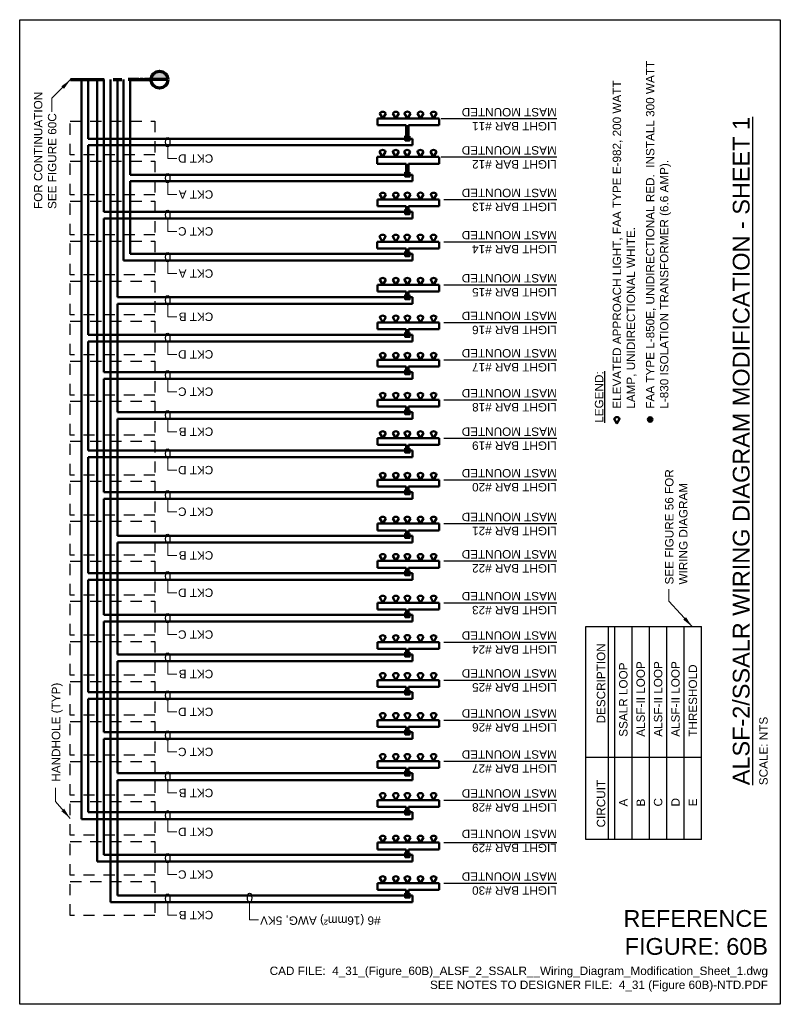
# Model space of a CAD drawing. Header units: inches. Extents: x 0 to 8.5, y 0 to 11.
import ezdxf
from ezdxf.enums import TextEntityAlignment as Align

# ---------------------------------------------------------------- set-up
doc = ezdxf.new("R2010")
doc.units = ezdxf.units.IN
doc.header["$LTSCALE"] = 0.5
doc.header["$MEASUREMENT"] = 0
doc.linetypes.add('CENTER2', pattern=[1.125, 0.75, -0.125, 0.125, -0.125])
doc.linetypes.add('HIDDEN', pattern=[0.375, 0.25, -0.125])
doc.layers.get('0').update_dxf_attribs({"linetype": 'CONTINUOUS', "lineweight": 35})
for name, color, linetype, lineweight in [('E-AFLD-CIRC-SERS', 203, 'CONTINUOUS', 50), ('E-AFLD-DEVC', 23, 'CONTINUOUS', 50), ('E-AFLD-JBOX', 23, 'CONTINUOUS', 50), ('E-AFLD-LITE-APPR', 203, 'CONTINUOUS', 50), ('G-ANNO-MATC', 7, 'CENTER2', 70), ('G-ANNO-RDME', 5, 'CONTINUOUS', 18)]:
    doc.layers.add(name, color=color, linetype=linetype, lineweight=lineweight)
for name, color, linetype in [('G-ANNO-LEGN', 7, 'CONTINUOUS'), ('G-ANNO-SCHD', 7, 'CONTINUOUS'), ('G-ANNO-TEXT', 7, 'CONTINUOUS'), ('G-ANNO-TTLB', 7, 'CONTINUOUS')]:
    doc.layers.add(name, color=color, linetype=linetype)
doc.styles.add('00-E-TITLE-1_1', font='arial.ttf', dxfattribs={"height": 0.1875})
doc.styles.add('01-E-BLDG-1_1', font='arial.ttf', dxfattribs={"height": 0.09375})
doc.dimstyles.new('01-E-BLDG-1_1', dxfattribs={"dimtxt": 0.09375, "dimasz": 0.125, "dimexe": 0.0625, "dimexo": 0.0625, "dimgap": 0.0625, "dimtad": 1, "dimdec": 4, "dimzin": 3, "dimdsep": 46, "dimlunit": 4, "dimtxsty": '01-E-BLDG-1_1', "dimcen": 0.0625, "dimclrd": 1, "dimclre": 1, "dimclrt": 256, "dimazin": 0, "dimtfac": 1, "dimtdec": 4, "dimtmove": 1, "dimatfit": 3, "dimfxl": 1, "dimfrac": 2, "dimtolj": 1, "dimtzin": 3, "dimlwd": 0, "dimlwe": 0, "dimarcsym": 0})

# ---------------------------------------------------------------- blocks, each defined once
blk = doc.blocks.new('MATIND')
at = {"linetype": 'Continuous'}
blk.add_hatch(color=0, dxfattribs=at).paths.add_polyline_path([(0, 0.164, 1), (0, -0.164)])
at = {"color": 0, "linetype": 'Continuous'}
for p, q in [((0, 0.188), (0, -0.333)), ((0, -0.366), (0, -0.428)), ((0, -0.458), (0, -0.699))]:
    blk.add_line(p, q, dxfattribs=at)
blk.add_circle((0, 0), 0.187, dxfattribs=at)

msp = doc.modelspace()

# ---------------------------------------------------------------- linework, layer by layer
at = {"layer": 'E-AFLD-CIRC-SERS'}
for p, q in [((0.691, 10.33), (0.691, 2.07)), ((0.767, 10.33), (0.767, 9.669)), ((0.866, 1.594), (0.866, 10.33)), ((0.941, 8.854), (0.941, 10.33)), ((1.016, 1.141), (1.016, 10.33)), ((1.092, 7.901), (1.092, 10.33)), ((1.16, 10.33), (1.16, 8.308)), ((1.235, 10.33), (1.235, 9.267)), ((3.997, 9.896), (3.997, 9.82)), ((4.686, 9.896), (3.997, 9.896)), ((3.997, 9.82), (4.32, 9.82)), ((4.32, 9.7), (4.32, 9.82)), ((4.345, 9.82), (4.686, 9.82)), ((4.345, 9.7), (4.345, 9.82)), ((4.686, 9.896), (4.686, 9.82)), ((0.767, 9.669), (4.389, 9.669)), ((4.389, 9.598), (0.767, 9.598)), ((0.767, 9.598), (0.767, 7.48)), ((4.389, 9.669), (4.389, 9.598)), ((3.996, 9.467), (3.996, 9.391)), ((4.684, 9.467), (3.996, 9.467)), ((4.686, 9.467), (4.686, 9.391)), ((3.996, 9.391), (4.32, 9.391)), ((4.32, 9.296), (4.32, 9.391)), ((4.345, 9.391), (4.686, 9.391)), ((4.345, 9.296), (4.345, 9.391)), ((1.235, 9.267), (4.389, 9.267)), ((4.389, 9.267), (4.389, 9.196)), ((4.389, 9.196), (1.235, 9.196)), ((1.235, 9.196), (1.235, 8.383)), ((3.997, 8.991), (3.997, 8.915)), ((4.686, 8.991), (3.997, 8.991)), ((3.997, 8.915), (4.32, 8.915)), ((4.32, 8.878), (4.32, 8.915)), ((4.345, 8.878), (4.345, 8.915)), ((4.345, 8.915), (4.686, 8.915)), ((4.686, 8.991), (4.686, 8.915)), ((0.941, 8.854), (4.389, 8.854)), ((4.389, 8.854), (4.389, 8.779)), ((4.389, 8.779), (0.941, 8.779)), ((0.941, 7.063), (0.941, 8.779)), ((3.996, 8.52), (3.996, 8.444)), ((4.684, 8.52), (3.996, 8.52)), ((4.686, 8.52), (4.686, 8.444)), ((1.235, 8.383), (4.389, 8.383)), ((3.996, 8.444), (4.32, 8.444)), ((4.32, 8.408), (4.32, 8.444)), ((4.345, 8.444), (4.686, 8.444)), ((4.345, 8.408), (4.345, 8.444)), ((4.389, 8.308), (4.389, 8.383)), ((1.16, 8.308), (4.389, 8.308)), ((3.997, 8.037), (3.997, 7.962)), ((4.686, 8.037), (3.997, 8.037)), ((4.686, 8.037), (4.686, 7.962)), ((3.997, 7.962), (4.32, 7.962)), ((4.32, 7.925), (4.32, 7.962)), ((4.345, 7.962), (4.686, 7.962)), ((4.345, 7.925), (4.345, 7.962)), ((1.092, 7.901), (4.389, 7.901)), ((4.389, 7.825), (1.092, 7.825)), ((1.092, 6.616), (1.092, 7.825)), ((4.389, 7.901), (4.389, 7.825)), ((3.997, 7.617), (3.997, 7.541)), ((4.686, 7.617), (3.997, 7.617)), ((4.686, 7.617), (4.686, 7.541)), ((0.767, 7.48), (4.389, 7.48)), ((3.997, 7.541), (4.32, 7.541)), ((4.32, 7.505), (4.32, 7.541)), ((4.345, 7.541), (4.686, 7.541)), ((4.345, 7.505), (4.345, 7.541)), ((4.389, 7.48), (4.389, 7.405)), ((4.389, 7.405), (0.767, 7.405)), ((0.767, 7.405), (0.767, 6.187)), ((3.997, 7.124), (3.997, 7.2)), ((4.686, 7.2), (3.997, 7.2)), ((4.686, 7.2), (4.686, 7.124)), ((0.941, 7.063), (4.389, 7.063)), ((3.997, 7.124), (4.32, 7.124)), ((4.32, 7.088), (4.32, 7.124)), ((4.345, 7.124), (4.686, 7.124)), ((4.345, 7.088), (4.345, 7.124)), ((4.389, 7.063), (4.389, 6.988)), ((4.389, 6.988), (0.941, 6.988)), ((0.941, 5.723), (0.941, 6.988)), ((4.686, 6.753), (3.997, 6.753)), ((3.997, 6.678), (3.997, 6.753)), ((4.686, 6.753), (4.686, 6.678)), ((1.092, 6.616), (4.389, 6.616)), ((3.997, 6.678), (4.32, 6.678)), ((4.32, 6.641), (4.32, 6.678)), ((4.345, 6.678), (4.686, 6.678)), ((4.345, 6.641), (4.345, 6.678)), ((4.389, 6.616), (4.389, 6.541)), ((4.389, 6.541), (1.092, 6.541)), ((1.092, 5.234), (1.092, 6.541)), ((3.997, 6.324), (3.997, 6.249)), ((4.686, 6.324), (3.997, 6.324)), ((4.686, 6.324), (4.686, 6.249)), ((0.767, 6.187), (4.389, 6.187)), ((3.997, 6.249), (4.32, 6.249)), ((4.32, 6.212), (4.32, 6.249)), ((4.345, 6.249), (4.686, 6.249)), ((4.345, 6.212), (4.345, 6.249)), ((4.389, 6.187), (4.389, 6.112)), ((4.389, 6.112), (0.767, 6.112)), ((0.767, 6.112), (0.767, 4.817)), ((3.997, 5.859), (3.997, 5.784)), ((4.686, 5.859), (3.997, 5.859)), ((4.686, 5.859), (4.686, 5.784)), ((0.941, 5.723), (4.389, 5.723)), ((3.997, 5.784), (4.32, 5.784)), ((4.32, 5.747), (4.32, 5.784)), ((4.345, 5.784), (4.686, 5.784)), ((4.345, 5.747), (4.345, 5.784)), ((4.389, 5.723), (4.389, 5.647)), ((4.389, 5.647), (0.941, 5.647)), ((0.941, 4.35), (0.941, 5.647)), ((3.997, 5.371), (3.997, 5.295)), ((4.686, 5.371), (3.997, 5.371)), ((3.997, 5.295), (4.32, 5.295)), ((4.32, 5.259), (4.32, 5.295)), ((4.345, 5.295), (4.686, 5.295)), ((4.345, 5.259), (4.345, 5.295)), ((4.686, 5.371), (4.686, 5.295)), ((1.092, 5.234), (4.389, 5.234)), ((4.389, 5.234), (4.389, 5.159)), ((4.389, 5.159), (1.092, 5.159)), ((1.092, 3.909), (1.092, 5.159)), ((3.997, 4.954), (3.997, 4.878)), ((4.686, 4.954), (3.997, 4.954)), ((4.686, 4.954), (4.686, 4.878)), ((3.997, 4.878), (4.32, 4.878)), ((4.32, 4.841), (4.32, 4.878)), ((4.345, 4.878), (4.686, 4.878)), ((4.345, 4.841), (4.345, 4.878)), ((0.767, 4.817), (4.389, 4.817)), ((4.389, 4.742), (0.767, 4.742)), ((0.767, 4.742), (0.767, 3.486)), ((4.389, 4.817), (4.389, 4.742)), ((3.997, 4.487), (3.997, 4.412)), ((4.686, 4.487), (3.997, 4.487)), ((3.997, 4.412), (4.32, 4.412)), ((4.32, 4.375), (4.32, 4.412)), ((4.345, 4.412), (4.686, 4.412)), ((4.345, 4.375), (4.345, 4.412)), ((4.686, 4.487), (4.686, 4.412)), ((0.941, 4.35), (4.389, 4.35)), ((4.389, 4.35), (4.389, 4.275)), ((4.389, 4.275), (0.941, 4.275)), ((0.941, 3.04), (0.941, 4.275)), ((3.997, 4.046), (3.997, 3.971)), ((4.686, 4.046), (3.997, 4.046)), ((3.997, 3.971), (4.32, 3.971)), ((4.32, 3.934), (4.32, 3.971)), ((4.345, 3.971), (4.686, 3.971)), ((4.345, 3.934), (4.345, 3.971)), ((4.686, 4.046), (4.686, 3.971)), ((1.092, 3.909), (4.389, 3.909)), ((4.389, 3.909), (4.389, 3.834)), ((4.389, 3.834), (1.092, 3.834)), ((1.092, 2.581), (1.092, 3.834)), ((3.997, 3.623), (3.997, 3.548)), ((4.686, 3.623), (3.997, 3.623)), ((3.997, 3.548), (4.32, 3.548)), ((4.32, 3.511), (4.32, 3.548)), ((4.345, 3.548), (4.686, 3.548)), ((4.345, 3.511), (4.345, 3.548)), ((4.686, 3.623), (4.686, 3.548)), ((0.767, 3.486), (4.389, 3.486)), ((4.389, 3.411), (0.767, 3.411)), ((0.767, 3.411), (0.767, 2.146)), ((4.389, 3.486), (4.389, 3.411)), ((3.997, 3.176), (3.997, 3.101)), ((4.686, 3.176), (3.997, 3.176)), ((3.997, 3.101), (4.32, 3.101)), ((4.32, 3.064), (4.32, 3.101)), ((4.345, 3.101), (4.686, 3.101)), ((4.345, 3.064), (4.345, 3.101)), ((4.686, 3.176), (4.686, 3.101)), ((0.941, 3.04), (4.389, 3.04)), ((4.389, 3.04), (4.389, 2.964)), ((4.389, 2.964), (0.941, 2.964)), ((0.941, 1.669), (0.941, 2.964)), ((3.997, 2.717), (3.997, 2.642)), ((4.686, 2.717), (3.997, 2.717)), ((3.997, 2.642), (4.32, 2.642)), ((4.32, 2.605), (4.32, 2.642)), ((4.345, 2.642), (4.686, 2.642)), ((4.345, 2.605), (4.345, 2.642)), ((4.686, 2.717), (4.686, 2.642)), ((1.092, 2.581), (4.389, 2.581)), ((4.389, 2.505), (4.389, 2.581)), ((4.389, 2.581), (4.389, 2.505)), ((4.389, 2.505), (1.092, 2.505)), ((1.092, 1.216), (1.092, 2.505)), ((3.997, 2.282), (3.997, 2.207)), ((4.686, 2.282), (3.997, 2.282)), ((3.997, 2.207), (4.32, 2.207)), ((4.32, 2.17), (4.32, 2.207)), ((4.345, 2.207), (4.686, 2.207)), ((4.345, 2.17), (4.345, 2.207)), ((4.686, 2.282), (4.686, 2.207)), ((0.767, 2.146), (4.389, 2.146)), ((4.389, 2.146), (4.389, 2.07)), ((0.691, 2.07), (4.389, 2.07)), ((3.997, 1.806), (3.997, 1.73)), ((4.686, 1.806), (3.997, 1.806)), ((4.686, 1.806), (4.686, 1.73)), ((0.941, 1.669), (4.389, 1.669)), ((3.997, 1.73), (4.32, 1.73)), ((4.32, 1.694), (4.32, 1.73)), ((4.345, 1.73), (4.686, 1.73)), ((4.345, 1.694), (4.345, 1.73)), ((4.389, 1.669), (4.389, 1.594)), ((4.389, 1.594), (0.866, 1.594)), ((3.997, 1.353), (3.997, 1.278)), ((4.686, 1.353), (3.997, 1.353)), ((4.686, 1.353), (4.686, 1.278)), ((1.092, 1.216), (4.389, 1.216)), ((3.997, 1.278), (4.32, 1.278)), ((4.32, 1.241), (4.32, 1.278)), ((4.345, 1.278), (4.686, 1.278)), ((4.345, 1.241), (4.345, 1.278)), ((4.389, 1.216), (4.389, 1.141)), ((4.389, 1.141), (1.016, 1.141))]:
    msp.add_line(p, q, dxfattribs=at)
at = {"layer": 'E-AFLD-DEVC', "flags": 128}
for points in [[(4.357, 9.7), (4.357, 9.651), (4.308, 9.651), (4.308, 9.7)], [(4.357, 9.296), (4.357, 9.247), (4.308, 9.247), (4.308, 9.296)], [(4.357, 8.878), (4.357, 8.829), (4.308, 8.829), (4.308, 8.878)], [(4.357, 8.408), (4.357, 8.359), (4.308, 8.359), (4.308, 8.408)], [(4.357, 7.925), (4.357, 7.876), (4.308, 7.876), (4.308, 7.925)], [(4.357, 7.505), (4.357, 7.456), (4.308, 7.456), (4.308, 7.505)], [(4.357, 7.088), (4.357, 7.039), (4.308, 7.039), (4.308, 7.088)], [(4.357, 6.641), (4.357, 6.592), (4.308, 6.592), (4.308, 6.641)], [(4.357, 6.212), (4.357, 6.163), (4.308, 6.163), (4.308, 6.212)], [(4.357, 5.747), (4.357, 5.698), (4.308, 5.698), (4.308, 5.747)], [(4.357, 5.259), (4.357, 5.21), (4.308, 5.21), (4.308, 5.259)], [(4.357, 4.841), (4.357, 4.793), (4.308, 4.793), (4.308, 4.841)], [(4.357, 4.375), (4.357, 4.326), (4.308, 4.326), (4.308, 4.375)], [(4.357, 3.934), (4.357, 3.885), (4.308, 3.885), (4.308, 3.934)], [(4.357, 3.511), (4.357, 3.462), (4.308, 3.462), (4.308, 3.511)], [(4.357, 3.064), (4.357, 3.015), (4.308, 3.015), (4.308, 3.064)], [(4.357, 2.605), (4.357, 2.556), (4.308, 2.556), (4.308, 2.605)], [(4.357, 2.17), (4.357, 2.121), (4.308, 2.121), (4.308, 2.17)], [(4.357, 1.694), (4.357, 1.645), (4.308, 1.645), (4.308, 1.694)], [(4.357, 1.241), (4.357, 1.192), (4.308, 1.192), (4.308, 1.241)]]:
    msp.add_lwpolyline(points, close=True, dxfattribs=at)
at = {"layer": 'E-AFLD-DEVC'}
for points in [[(4.357, 9.7, 9811.309), (4.308, 9.7, 9811.309), (4.308, 9.651, 9811.309)], [(4.357, 9.7, 9811.309), (4.357, 9.651, 9811.309), (4.308, 9.651, 9811.309)], [(4.357, 9.296, 9811.309), (4.357, 9.247, 9811.309), (4.308, 9.247, 9811.309)], [(4.357, 9.296, 9811.309), (4.308, 9.296, 9811.309), (4.308, 9.247, 9811.309)], [(4.357, 8.878, 9811.309), (4.308, 8.878, 9811.309), (4.308, 8.829, 9811.309)], [(4.357, 8.878, 9811.309), (4.357, 8.829, 9811.309), (4.308, 8.829, 9811.309)], [(4.357, 8.408, 9811.309), (4.357, 8.359, 9811.309), (4.308, 8.359, 9811.309)], [(4.357, 8.408, 9811.309), (4.308, 8.408, 9811.309), (4.308, 8.359, 9811.309)], [(4.357, 7.925, 9811.309), (4.308, 7.925, 9811.309), (4.308, 7.876, 9811.309)], [(4.357, 7.925, 9811.309), (4.357, 7.876, 9811.309), (4.308, 7.876, 9811.309)], [(4.357, 7.505, 9811.309), (4.308, 7.505, 9811.309), (4.308, 7.456, 9811.309)], [(4.357, 7.505, 9811.309), (4.357, 7.456, 9811.309), (4.308, 7.456, 9811.309)], [(4.357, 7.088, 9811.309), (4.308, 7.088, 9811.309), (4.308, 7.039, 9811.309)], [(4.357, 7.088, 9811.309), (4.357, 7.039, 9811.309), (4.308, 7.039, 9811.309)], [(4.357, 6.641, 9811.309), (4.308, 6.641, 9811.309), (4.308, 6.592, 9811.309)], [(4.357, 6.641, 9811.309), (4.357, 6.592, 9811.309), (4.308, 6.592, 9811.309)], [(4.357, 6.212, 9811.309), (4.308, 6.212, 9811.309), (4.308, 6.163, 9811.309)], [(4.357, 6.212, 9811.309), (4.357, 6.163, 9811.309), (4.308, 6.163, 9811.309)], [(4.357, 5.747, 9811.309), (4.308, 5.747, 9811.309), (4.308, 5.698, 9811.309)], [(4.357, 5.747, 9811.309), (4.357, 5.698, 9811.309), (4.308, 5.698, 9811.309)], [(4.357, 5.259, 9811.309), (4.308, 5.259, 9811.309), (4.308, 5.21, 9811.309)], [(4.357, 5.259, 9811.309), (4.357, 5.21, 9811.309), (4.308, 5.21, 9811.309)], [(4.357, 4.841, 9811.309), (4.308, 4.841, 9811.309), (4.308, 4.793, 9811.309)], [(4.357, 4.841, 9811.309), (4.357, 4.793, 9811.309), (4.308, 4.793, 9811.309)], [(4.357, 4.375, 9811.309), (4.308, 4.375, 9811.309), (4.308, 4.326, 9811.309)], [(4.357, 4.375, 9811.309), (4.357, 4.326, 9811.309), (4.308, 4.326, 9811.309)], [(4.357, 3.934, 9811.309), (4.308, 3.934, 9811.309), (4.308, 3.885, 9811.309)], [(4.357, 3.934, 9811.309), (4.357, 3.885, 9811.309), (4.308, 3.885, 9811.309)], [(4.357, 3.511, 9811.309), (4.308, 3.511, 9811.309), (4.308, 3.462, 9811.309)], [(4.357, 3.511, 9811.309), (4.357, 3.462, 9811.309), (4.308, 3.462, 9811.309)], [(4.357, 3.064, 9811.309), (4.308, 3.064, 9811.309), (4.308, 3.015, 9811.309)], [(4.357, 3.064, 9811.309), (4.357, 3.015, 9811.309), (4.308, 3.015, 9811.309)], [(4.357, 2.605, 9811.309), (4.308, 2.605, 9811.309), (4.308, 2.556, 9811.309)], [(4.357, 2.605, 9811.309), (4.357, 2.556, 9811.309), (4.308, 2.556, 9811.309)], [(4.357, 2.17, 9811.309), (4.308, 2.17, 9811.309), (4.308, 2.121, 9811.309)], [(4.357, 2.17, 9811.309), (4.357, 2.121, 9811.309), (4.308, 2.121, 9811.309)], [(4.357, 1.694, 9811.309), (4.308, 1.694, 9811.309), (4.308, 1.645, 9811.309)], [(4.357, 1.694, 9811.309), (4.357, 1.645, 9811.309), (4.308, 1.645, 9811.309)], [(4.357, 1.241, 9811.309), (4.308, 1.241, 9811.309), (4.308, 1.192, 9811.309)], [(4.357, 1.241, 9811.309), (4.357, 1.192, 9811.309), (4.308, 1.192, 9811.309)]]:
    msp.add_solid(points, dxfattribs=at)
at = {"layer": 'E-AFLD-JBOX', "linetype": 'HIDDEN', "lineweight": 30}
for points in [[(1.512, 9.868), (1.512, 9.489), (0.564, 9.489), (0.564, 9.868)], [(1.512, 9.421), (1.512, 9.042), (0.564, 9.042), (0.564, 9.421)], [(1.512, 8.974), (1.512, 8.595), (0.564, 8.595), (0.564, 8.974)], [(1.512, 8.527), (1.512, 8.148), (0.564, 8.148), (0.564, 8.527)], [(1.512, 8.079), (1.512, 7.701), (0.564, 7.701), (0.564, 8.079)], [(1.512, 7.632), (1.512, 7.254), (0.564, 7.254), (0.564, 7.632)], [(1.512, 7.185), (1.512, 6.807), (0.564, 6.807), (0.564, 7.185)], [(1.512, 6.738), (1.512, 6.359), (0.564, 6.359), (0.564, 6.738)], [(1.512, 6.291), (1.512, 5.912), (0.564, 5.912), (0.564, 6.291)], [(1.512, 5.844), (1.512, 5.465), (0.564, 5.465), (0.564, 5.844)], [(1.512, 5.397), (1.512, 5.018), (0.564, 5.018), (0.564, 5.397)], [(1.512, 4.949), (1.512, 4.571), (0.564, 4.571), (0.564, 4.949)], [(1.512, 4.502), (1.512, 4.124), (0.564, 4.124), (0.564, 4.502)], [(1.512, 4.055), (1.512, 3.677), (0.564, 3.677), (0.564, 4.055)], [(1.512, 3.608), (1.512, 3.229), (0.564, 3.229), (0.564, 3.608)], [(1.512, 3.161), (1.512, 2.782), (0.564, 2.782), (0.564, 3.161)], [(1.512, 2.714), (1.512, 2.335), (0.564, 2.335), (0.564, 2.714)], [(1.512, 2.267), (1.512, 1.888), (0.564, 1.888), (0.564, 2.267)], [(1.512, 1.819), (1.512, 1.441), (0.564, 1.441), (0.564, 1.819)], [(1.512, 1.372), (1.512, 0.994), (0.564, 0.994), (0.564, 1.372)]]:
    msp.add_lwpolyline(points, close=True, dxfattribs=at)
at = {"layer": 'E-AFLD-LITE-APPR'}
msp.add_line((7.071, 6.534, -19622.617), (7.021, 6.534, -19622.617), dxfattribs=at)
msp.add_line((7.071, 6.534, -19622.617), (7.021, 6.534, -19622.617), dxfattribs=at)
for points in [[(4.09, 9.953, 0.588736), (4.024, 9.953), (4.024, 9.953), (4.057, 9.896), (4.09, 9.953), (4.09, 9.953)], [(4.237, 9.953, 0.588736), (4.171, 9.953), (4.171, 9.953), (4.204, 9.896), (4.237, 9.953), (4.237, 9.953)], [(4.366, 9.953, 0.588736), (4.299, 9.953), (4.299, 9.953), (4.332, 9.896), (4.366, 9.953), (4.366, 9.953)], [(4.513, 9.953, 0.588736), (4.446, 9.953), (4.446, 9.953), (4.479, 9.896), (4.513, 9.953), (4.513, 9.953)], [(4.659, 9.953, 0.588736), (4.593, 9.953), (4.593, 9.953), (4.626, 9.896), (4.659, 9.953), (4.659, 9.953)], [(4.089, 9.525, 0.588736), (4.022, 9.525), (4.022, 9.525), (4.055, 9.467), (4.089, 9.525), (4.089, 9.525)], [(4.236, 9.525, 0.588736), (4.169, 9.525), (4.169, 9.525), (4.202, 9.467), (4.236, 9.525), (4.236, 9.525)], [(4.364, 9.525, 0.588736), (4.297, 9.525), (4.297, 9.525), (4.331, 9.467), (4.364, 9.525), (4.364, 9.525)], [(4.511, 9.525, 0.588736), (4.444, 9.525), (4.444, 9.525), (4.478, 9.467), (4.511, 9.525), (4.511, 9.525)], [(4.658, 9.525, 0.588736), (4.591, 9.525), (4.591, 9.525), (4.624, 9.467), (4.658, 9.525), (4.658, 9.525)], [(4.09, 9.048, 0.588736), (4.024, 9.048), (4.024, 9.048), (4.057, 8.991), (4.09, 9.048), (4.09, 9.048)], [(4.237, 9.048, 0.588736), (4.171, 9.048), (4.171, 9.048), (4.204, 8.991), (4.237, 9.048), (4.237, 9.048)], [(4.366, 9.048, 0.588736), (4.299, 9.048), (4.299, 9.048), (4.332, 8.991), (4.366, 9.048), (4.366, 9.048)], [(4.513, 9.048, 0.588736), (4.446, 9.048), (4.446, 9.048), (4.479, 8.991), (4.513, 9.048), (4.513, 9.048)], [(4.659, 9.048, 0.588736), (4.593, 9.048), (4.593, 9.048), (4.626, 8.991), (4.659, 9.048), (4.659, 9.048)], [(4.089, 8.578, 0.588736), (4.022, 8.578), (4.022, 8.578), (4.055, 8.52), (4.089, 8.578), (4.089, 8.578)], [(4.236, 8.578, 0.588736), (4.169, 8.578), (4.169, 8.578), (4.202, 8.52), (4.236, 8.578), (4.236, 8.578)], [(4.364, 8.578, 0.588736), (4.297, 8.578), (4.297, 8.578), (4.331, 8.52), (4.364, 8.578), (4.364, 8.578)], [(4.511, 8.578, 0.588736), (4.444, 8.578), (4.444, 8.578), (4.478, 8.52), (4.511, 8.578), (4.511, 8.578)], [(4.658, 8.578, 0.588736), (4.591, 8.578), (4.591, 8.578), (4.624, 8.52), (4.658, 8.578), (4.658, 8.578)], [(4.09, 8.095, 0.588736), (4.024, 8.095), (4.024, 8.095), (4.057, 8.037), (4.09, 8.095), (4.09, 8.095)], [(4.237, 8.095, 0.588736), (4.171, 8.095), (4.171, 8.095), (4.204, 8.037), (4.237, 8.095), (4.237, 8.095)], [(4.366, 8.095, 0.588736), (4.299, 8.095), (4.299, 8.095), (4.332, 8.037), (4.366, 8.095), (4.366, 8.095)], [(4.513, 8.095, 0.588736), (4.446, 8.095), (4.446, 8.095), (4.479, 8.037), (4.513, 8.095), (4.513, 8.095)], [(4.659, 8.095, 0.588736), (4.593, 8.095), (4.593, 8.095), (4.626, 8.037), (4.659, 8.095), (4.659, 8.095)], [(4.09, 7.675, 0.588736), (4.024, 7.675), (4.024, 7.675), (4.057, 7.617), (4.09, 7.675), (4.09, 7.675)], [(4.237, 7.675, 0.588736), (4.171, 7.675), (4.171, 7.675), (4.204, 7.617), (4.237, 7.675), (4.237, 7.675)], [(4.366, 7.675, 0.588736), (4.299, 7.675), (4.299, 7.675), (4.332, 7.617), (4.366, 7.675), (4.366, 7.675)], [(4.513, 7.675, 0.588736), (4.446, 7.675), (4.446, 7.675), (4.479, 7.617), (4.513, 7.675), (4.513, 7.675)], [(4.659, 7.675, 0.588736), (4.593, 7.675), (4.593, 7.675), (4.626, 7.617), (4.659, 7.675), (4.659, 7.675)], [(4.09, 7.257, 0.588736), (4.024, 7.257), (4.024, 7.257), (4.057, 7.2), (4.09, 7.257), (4.09, 7.257)], [(4.237, 7.257, 0.588736), (4.171, 7.257), (4.171, 7.257), (4.204, 7.2), (4.237, 7.257), (4.237, 7.257)], [(4.366, 7.257, 0.588736), (4.299, 7.257), (4.299, 7.257), (4.332, 7.2), (4.366, 7.257), (4.366, 7.257)], [(4.513, 7.257, 0.588736), (4.446, 7.257), (4.446, 7.257), (4.479, 7.2), (4.513, 7.257), (4.513, 7.257)], [(4.659, 7.257, 0.588736), (4.593, 7.257), (4.593, 7.257), (4.626, 7.2), (4.659, 7.257), (4.659, 7.257)], [(4.09, 6.811, 0.588736), (4.024, 6.811), (4.024, 6.811), (4.057, 6.753), (4.09, 6.811), (4.09, 6.811)], [(4.237, 6.811, 0.588736), (4.171, 6.811), (4.171, 6.811), (4.204, 6.753), (4.237, 6.811), (4.237, 6.811)], [(4.366, 6.811, 0.588736), (4.299, 6.811), (4.299, 6.811), (4.332, 6.753), (4.366, 6.811), (4.366, 6.811)], [(4.513, 6.811, 0.588736), (4.446, 6.811), (4.446, 6.811), (4.479, 6.753), (4.513, 6.811), (4.513, 6.811)], [(4.659, 6.811, 0.588736), (4.593, 6.811), (4.593, 6.811), (4.626, 6.753), (4.659, 6.811), (4.659, 6.811)], [(4.09, 6.382, 0.588736), (4.024, 6.382), (4.024, 6.382), (4.057, 6.324), (4.09, 6.382), (4.09, 6.382)], [(4.237, 6.382, 0.588736), (4.171, 6.382), (4.171, 6.382), (4.204, 6.324), (4.237, 6.382), (4.237, 6.382)], [(4.366, 6.382, 0.588736), (4.299, 6.382), (4.299, 6.382), (4.332, 6.324), (4.366, 6.382), (4.366, 6.382)], [(4.513, 6.382, 0.588736), (4.446, 6.382), (4.446, 6.382), (4.479, 6.324), (4.513, 6.382), (4.513, 6.382)], [(4.659, 6.382, 0.588736), (4.593, 6.382), (4.593, 6.382), (4.626, 6.324), (4.659, 6.382), (4.659, 6.382)], [(4.09, 5.917, 0.588736), (4.024, 5.917), (4.024, 5.917), (4.057, 5.859), (4.09, 5.917), (4.09, 5.917)], [(4.237, 5.917, 0.588736), (4.171, 5.917), (4.171, 5.917), (4.204, 5.859), (4.237, 5.917), (4.237, 5.917)], [(4.366, 5.917, 0.588736), (4.299, 5.917), (4.299, 5.917), (4.332, 5.859), (4.366, 5.917), (4.366, 5.917)], [(4.513, 5.917, 0.588736), (4.446, 5.917), (4.446, 5.917), (4.479, 5.859), (4.513, 5.917), (4.513, 5.917)], [(4.659, 5.917, 0.588736), (4.593, 5.917), (4.593, 5.917), (4.626, 5.859), (4.659, 5.917), (4.659, 5.917)], [(4.09, 5.428, 0.588736), (4.024, 5.428), (4.024, 5.428), (4.057, 5.371), (4.09, 5.428), (4.09, 5.428)], [(4.237, 5.428, 0.588736), (4.171, 5.428), (4.171, 5.428), (4.204, 5.371), (4.237, 5.428), (4.237, 5.428)], [(4.366, 5.428, 0.588736), (4.299, 5.428), (4.299, 5.428), (4.332, 5.371), (4.366, 5.428), (4.366, 5.428)], [(4.513, 5.428, 0.588736), (4.446, 5.428), (4.446, 5.428), (4.479, 5.371), (4.513, 5.428), (4.513, 5.428)], [(4.659, 5.428, 0.588736), (4.593, 5.428), (4.593, 5.428), (4.626, 5.371), (4.659, 5.428), (4.659, 5.428)], [(4.09, 5.011, 0.588736), (4.024, 5.011), (4.024, 5.011), (4.057, 4.954), (4.09, 5.011), (4.09, 5.011)], [(4.237, 5.011, 0.588736), (4.171, 5.011), (4.171, 5.011), (4.204, 4.954), (4.237, 5.011), (4.237, 5.011)], [(4.366, 5.011, 0.588736), (4.299, 5.011), (4.299, 5.011), (4.332, 4.954), (4.366, 5.011), (4.366, 5.011)], [(4.513, 5.011, 0.588736), (4.446, 5.011), (4.446, 5.011), (4.479, 4.954), (4.513, 5.011), (4.513, 5.011)], [(4.659, 5.011, 0.588736), (4.593, 5.011), (4.593, 5.011), (4.626, 4.954), (4.659, 5.011), (4.659, 5.011)], [(4.09, 4.545, 0.588736), (4.024, 4.545), (4.024, 4.545), (4.057, 4.487), (4.09, 4.545), (4.09, 4.545)], [(4.237, 4.545, 0.588736), (4.171, 4.545), (4.171, 4.545), (4.204, 4.487), (4.237, 4.545), (4.237, 4.545)], [(4.366, 4.545, 0.588736), (4.299, 4.545), (4.299, 4.545), (4.332, 4.487), (4.366, 4.545), (4.366, 4.545)], [(4.513, 4.545, 0.588736), (4.446, 4.545), (4.446, 4.545), (4.479, 4.487), (4.513, 4.545), (4.513, 4.545)], [(4.659, 4.545, 0.588736), (4.593, 4.545), (4.593, 4.545), (4.626, 4.487), (4.659, 4.545), (4.659, 4.545)], [(4.09, 4.104, 0.588736), (4.024, 4.104), (4.024, 4.104), (4.057, 4.046), (4.09, 4.104), (4.09, 4.104)], [(4.237, 4.104, 0.588736), (4.171, 4.104), (4.171, 4.104), (4.204, 4.046), (4.237, 4.104), (4.237, 4.104)], [(4.366, 4.104, 0.588736), (4.299, 4.104), (4.299, 4.104), (4.332, 4.046), (4.366, 4.104), (4.366, 4.104)], [(4.513, 4.104, 0.588736), (4.446, 4.104), (4.446, 4.104), (4.479, 4.046), (4.513, 4.104), (4.513, 4.104)], [(4.659, 4.104, 0.588736), (4.593, 4.104), (4.593, 4.104), (4.626, 4.046), (4.659, 4.104), (4.659, 4.104)], [(4.09, 3.681, 0.588736), (4.024, 3.681), (4.024, 3.681), (4.057, 3.623), (4.09, 3.681), (4.09, 3.681)], [(4.237, 3.681, 0.588736), (4.171, 3.681), (4.171, 3.681), (4.204, 3.623), (4.237, 3.681), (4.237, 3.681)], [(4.366, 3.681, 0.588736), (4.299, 3.681), (4.299, 3.681), (4.332, 3.623), (4.366, 3.681), (4.366, 3.681)], [(4.513, 3.681, 0.588736), (4.446, 3.681), (4.446, 3.681), (4.479, 3.623), (4.513, 3.681), (4.513, 3.681)], [(4.659, 3.681, 0.588736), (4.593, 3.681), (4.593, 3.681), (4.626, 3.623), (4.659, 3.681), (4.659, 3.681)], [(4.09, 3.234, 0.588736), (4.024, 3.234), (4.024, 3.234), (4.057, 3.176), (4.09, 3.234), (4.09, 3.234)], [(4.237, 3.234, 0.588736), (4.171, 3.234), (4.171, 3.234), (4.204, 3.176), (4.237, 3.234), (4.237, 3.234)], [(4.366, 3.234, 0.588736), (4.299, 3.234), (4.299, 3.234), (4.332, 3.176), (4.366, 3.234), (4.366, 3.234)], [(4.513, 3.234, 0.588736), (4.446, 3.234), (4.446, 3.234), (4.479, 3.176), (4.513, 3.234), (4.513, 3.234)], [(4.659, 3.234, 0.588736), (4.593, 3.234), (4.593, 3.234), (4.626, 3.176), (4.659, 3.234), (4.659, 3.234)], [(4.09, 2.775, 0.588736), (4.024, 2.775), (4.024, 2.775), (4.057, 2.717), (4.09, 2.775), (4.09, 2.775)], [(4.237, 2.775, 0.588736), (4.171, 2.775), (4.171, 2.775), (4.204, 2.717), (4.237, 2.775), (4.237, 2.775)], [(4.366, 2.775, 0.588736), (4.299, 2.775), (4.299, 2.775), (4.332, 2.717), (4.366, 2.775), (4.366, 2.775)], [(4.513, 2.775, 0.588736), (4.446, 2.775), (4.446, 2.775), (4.479, 2.717), (4.513, 2.775), (4.513, 2.775)], [(4.659, 2.775, 0.588736), (4.593, 2.775), (4.593, 2.775), (4.626, 2.717), (4.659, 2.775), (4.659, 2.775)], [(4.09, 2.34, 0.588736), (4.024, 2.34), (4.024, 2.34), (4.057, 2.282), (4.09, 2.34), (4.09, 2.34)], [(4.237, 2.34, 0.588736), (4.171, 2.34), (4.171, 2.34), (4.204, 2.282), (4.237, 2.34), (4.237, 2.34)], [(4.366, 2.34, 0.588736), (4.299, 2.34), (4.299, 2.34), (4.332, 2.282), (4.366, 2.34), (4.366, 2.34)], [(4.513, 2.34, 0.588736), (4.446, 2.34), (4.446, 2.34), (4.479, 2.282), (4.513, 2.34), (4.513, 2.34)], [(4.659, 2.34, 0.588736), (4.593, 2.34), (4.593, 2.34), (4.626, 2.282), (4.659, 2.34), (4.659, 2.34)], [(4.09, 1.863, 0.588736), (4.024, 1.863), (4.024, 1.863), (4.057, 1.806), (4.09, 1.863), (4.09, 1.863)], [(4.237, 1.863, 0.588736), (4.171, 1.863), (4.171, 1.863), (4.204, 1.806), (4.237, 1.863), (4.237, 1.863)], [(4.366, 1.863, 0.588736), (4.299, 1.863), (4.299, 1.863), (4.332, 1.806), (4.366, 1.863), (4.366, 1.863)], [(4.513, 1.863, 0.588736), (4.446, 1.863), (4.446, 1.863), (4.479, 1.806), (4.513, 1.863), (4.513, 1.863)], [(4.659, 1.863, 0.588736), (4.593, 1.863), (4.593, 1.863), (4.626, 1.806), (4.659, 1.863), (4.659, 1.863)], [(4.09, 1.411, 0.588736), (4.024, 1.411), (4.024, 1.411), (4.057, 1.353), (4.09, 1.411), (4.09, 1.411)], [(4.237, 1.411, 0.588736), (4.171, 1.411), (4.171, 1.411), (4.204, 1.353), (4.237, 1.411), (4.237, 1.411)], [(4.366, 1.411, 0.588736), (4.299, 1.411), (4.299, 1.411), (4.332, 1.353), (4.366, 1.411), (4.366, 1.411)], [(4.513, 1.411, 0.588736), (4.446, 1.411), (4.446, 1.411), (4.479, 1.353), (4.513, 1.411), (4.513, 1.411)], [(4.659, 1.411, 0.588736), (4.593, 1.411), (4.593, 1.411), (4.626, 1.353), (4.659, 1.411), (4.659, 1.411)]]:
    msp.add_lwpolyline(points, format="xyb", dxfattribs=at)
at = {"layer": 'E-AFLD-LITE-APPR', "elevation": -19622.617}
msp.add_lwpolyline([(6.704, 6.542, 0.588736), (6.644, 6.542), (6.644, 6.542), (6.674, 6.49), (6.704, 6.542), (6.704, 6.542)], format="xyb", dxfattribs=at)
at = {"layer": 'E-AFLD-LITE-APPR'}
msp.add_circle((7.046, 6.534, -19622.617), 0.025, dxfattribs=at)
for points in [[(7.071, 6.534, -13081.745), (7.021, 6.534, -13081.745), (7.046, 6.559, -13081.745)], [(7.021, 6.534, -13081.745), (7.046, 6.559, -13081.745), (7.028, 6.551, -13081.745)], [(7.021, 6.534, -13081.745), (7.028, 6.551, -13081.745), (7.022, 6.543, -13081.745)], [(7.021, 6.534, -13081.745), (7.046, 6.509, -13081.745), (7.028, 6.516, -13081.745)], [(7.071, 6.534, -13081.745), (7.021, 6.534, -13081.745), (7.046, 6.509, -13081.745)], [(7.021, 6.534, -13081.745), (7.028, 6.516, -13081.745), (7.022, 6.524, -13081.745)], [(7.046, 6.559, -13081.745), (7.028, 6.551, -13081.745), (7.035, 6.556, -13081.745)], [(7.046, 6.509, -13081.745), (7.028, 6.516, -13081.745), (7.035, 6.511, -13081.745)], [(7.071, 6.534, -13081.745), (7.046, 6.559, -13081.745), (7.063, 6.552, -13081.745)], [(7.063, 6.552, -13081.745), (7.046, 6.559, -13081.745), (7.054, 6.557, -13081.745)], [(7.071, 6.534, -13081.745), (7.046, 6.509, -13081.745), (7.063, 6.515, -13081.745)], [(7.063, 6.515, -13081.745), (7.046, 6.509, -13081.745), (7.054, 6.51, -13081.745)], [(7.071, 6.534, -13081.745), (7.063, 6.552, -13081.745), (7.068, 6.544, -13081.745)], [(7.071, 6.534, -13081.745), (7.063, 6.515, -13081.745), (7.068, 6.523, -13081.745)]]:
    msp.add_solid(points, dxfattribs=at)
at = {"layer": 'G-ANNO-MATC'}
msp.add_line((0.568, 10.33), (1.468, 10.33), dxfattribs=at)
at = {"layer": 'G-ANNO-SCHD'}
for p, q in [((6.327, 1.84, -19622.617), (6.327, 4.219, -19622.617)), ((6.327, 4.219, -19622.617), (7.62, 4.219, -19622.617)), ((6.58, 1.84, -19622.617), (6.58, 4.219, -19622.617)), ((6.649, 1.84, -19622.617), (6.649, 4.219, -19622.617)), ((6.843, 1.84, -19622.617), (6.843, 4.219, -19622.617)), ((7.038, 1.84, -19622.617), (7.038, 4.219, -19622.617)), ((7.232, 1.84, -19622.617), (7.232, 4.219, -19622.617)), ((7.426, 1.84, -19622.617), (7.426, 4.219, -19622.617)), ((7.426, 1.84, -19622.617), (7.426, 4.219, -19622.617)), ((7.62, 1.84, -19622.617), (7.62, 4.219, -19622.617)), ((6.327, 2.762, -19622.617), (7.62, 2.762, -19622.617)), ((7.62, 1.84, -19622.617), (6.327, 1.84, -19622.617))]:
    msp.add_line(p, q, dxfattribs=at)
at = {"layer": 'G-ANNO-TEXT'}
for p, q in [((4.709, 9.896), (6.002, 9.896)), ((4.709, 9.467), (6.002, 9.467)), ((4.741, 8.991), (6.002, 8.991)), ((4.741, 8.52), (6.002, 8.52)), ((4.741, 8.037), (6.002, 8.037)), ((4.741, 7.617), (6.002, 7.617)), ((4.741, 7.2), (6.002, 7.2)), ((4.741, 6.753), (6.002, 6.753)), ((4.741, 6.324), (6.002, 6.324)), ((4.741, 5.859), (6.002, 5.859)), ((4.741, 5.371), (6.002, 5.371)), ((4.741, 4.954), (6.002, 4.954)), ((4.741, 4.487), (6.002, 4.487)), ((4.741, 4.046), (6.002, 4.046)), ((4.741, 3.623), (6.002, 3.623)), ((4.741, 3.176), (6.002, 3.176)), ((4.741, 2.717), (6.002, 2.717)), ((4.741, 2.282), (6.002, 2.282)), ((4.741, 1.806), (6.002, 1.806)), ((4.741, 1.353), (6.002, 1.353))]:
    msp.add_line(p, q, dxfattribs=at)
at = {"layer": 'G-ANNO-TEXT', "color": 1}
for centre in [(1.655, 9.633), (1.655, 9.231), (1.655, 8.819), (1.655, 8.348), (1.655, 7.865), (1.655, 7.445), (1.655, 7.028), (1.655, 6.581), (1.655, 6.152), (1.655, 5.687), (1.655, 5.199), (1.655, 4.782), (1.655, 4.315), (1.655, 3.874), (1.655, 3.451), (1.655, 3.004), (1.655, 2.545), (1.655, 2.111), (1.655, 1.634), (1.655, 1.181), (2.569, 1.189)]:
    msp.add_ellipse(centre, major_axis=(0, 0.0525), ratio=0.470653, dxfattribs=at)
at = {"layer": 'G-ANNO-TTLB'}
msp.add_lwpolyline([(0, 11), (8.5, 11), (8.5, 0), (0, 0)], close=True, dxfattribs=at)

# ---------------------------------------------------------------- block references
at = {"layer": 'G-ANNO-MATC', "linetype": 'Continuous', "xscale": 0.5, "yscale": 0.5, "zscale": 0.5, "rotation": 269.9999999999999}
msp.add_blockref('MATIND', (1.562, 10.33), dxfattribs=at)

# ---------------------------------------------------------------- texts
at = {"layer": 'G-ANNO-LEGN', "char_height": 0.09375, "attachment_point": 1, "rotation": 90, "style": '01-E-BLDG-1_1'}
for s, insert, width in [('ELEVATED APPROACH LIGHT, FAA TYPE E-982, 200 WATT LAMP, UNIDIRECTIONAL WHITE.', (6.627, 6.654), 4.08015), ('FAA TYPE L-850E, UNIDIRECTIONAL RED.  INSTALL 300 WATT L-830 ISOLATION TRANSFORMER (6.6 AMP).  ', (6.999, 6.654), 3.89347), ('{\\LLEGEND:}', (6.428, 6.497), 3.33901)]:
    msp.add_mtext(s, dxfattribs=dict(at, insert=insert, width=width))
at = {"layer": 'G-ANNO-RDME', "attachment_point": 3}
for s, insert, char_height, width, style in [('REFERENCE FIGURE: 60B', (8.362, 1.053), 0.1875, 1.81763, '00-E-TITLE-1_1'), ('CAD FILE:  4_31_(Figure_60B)_ALSF_2_SSALR__Wiring_Diagram_Modification_Sheet_1.dwg \\PSEE NOTES TO DESIGNER FILE:  4_31 (Figure 60B)-NTD.PDF', (8.362, 0.421), 0.09375, 6.05324, '01-E-BLDG-1_1')]:
    msp.add_mtext(s, dxfattribs=dict(at, insert=insert, char_height=char_height, width=width, style=style))
at = {"layer": 'G-ANNO-SCHD', "attachment_point": 4, "rotation": 90, "style": '01-E-BLDG-1_1'}
for s, insert, char_height, width in [('DESCRIPTION', (6.497, 3.138), 0.09375, 0.90002), ('ALSF-II LOOP', (6.94, 2.989), 0.09375, 0.87839), ('ALSF-II LOOP', (7.135, 2.989), 0.09375, 0.84422), ('ALSF-II LOOP', (7.329, 2.989), 0.09375, 0.867), ('SSALR LOOP', (6.746, 2.989), 0.0938, 0.84137), ('THRESHOLD', (7.523, 2.989), 0.0938, 0.8727), ('CIRCUIT', (6.497, 1.976), 0.0938, 0.52942), ('A', (6.746, 2.21), 0.0938, 0.10321), ('B', (6.94, 2.21), 0.0938, 0.11742), ('C', (7.135, 2.21), 0.0938, 0.12311), ('D', (7.329, 2.21), 0.0938, 0.08615), ('E', (7.523, 2.211), 0.0938, 0.10605)]:
    msp.add_mtext(s, dxfattribs=dict(at, insert=insert, char_height=char_height, width=width))
at = {"layer": 'G-ANNO-TEXT', "style": '01-E-BLDG-1_1'}
for s, p in [('CKT D', (2.163, 9.449)), ('CKT A', (2.163, 9.047)), ('CKT C', (2.163, 8.635)), ('CKT A', (2.163, 8.164)), ('CKT B', (2.163, 7.681)), ('CKT D', (2.163, 7.261)), ('CKT C', (2.163, 6.844)), ('CKT B', (2.163, 6.397)), ('CKT D', (2.163, 5.968)), ('CKT C', (2.163, 5.503)), ('CKT B', (2.163, 5.015)), ('CKT D', (2.163, 4.598)), ('CKT C', (2.163, 4.131)), ('CKT B', (2.163, 3.69)), ('CKT D', (2.163, 3.267)), ('CKT C', (2.163, 2.82)), ('CKT B', (2.163, 2.361)), ('CKT D', (2.163, 1.926)), ('CKT C', (2.163, 1.45)), ('CKT B', (2.163, 0.997))]:
    msp.add_text(s, height=0.0938, rotation=180, dxfattribs=at).set_placement(p, align=Align.MIDDLE_LEFT)
for s, insert, char_height, width, attachment_point, rotation in [('FOR CONTINUATION SEE FIGURE 60C', (0.285, 8.885), 0.09375, 1.3156, 4, 90), ('LIGHT BAR #11\\PMAST MOUNTED\\P ', (6.002, 9.763), 0.09375, 4.07904, 1, 180), ('LIGHT BAR #12\\PMAST MOUNTED\\P ', (6.002, 9.337), 0.09375, 4.07904, 1, 180), ('LIGHT BAR #13\\PMAST MOUNTED\\P ', (6.002, 8.861), 0.09375, 4.07904, 1, 180), ('LIGHT BAR #14\\PMAST MOUNTED\\P ', (6.002, 8.39), 0.09375, 4.07904, 1, 180), ('LIGHT BAR #15\\PMAST MOUNTED\\P ', (6.002, 7.908), 0.09375, 4.07904, 1, 180), ('LIGHT BAR #16\\PMAST MOUNTED\\P ', (6.002, 7.487), 0.09375, 4.07904, 1, 180), ('LIGHT BAR #17\\PMAST MOUNTED\\P ', (6.002, 7.07), 0.09375, 4.07904, 1, 180), ('LIGHT BAR #18\\PMAST MOUNTED\\P ', (6.002, 6.623), 0.09375, 4.07904, 1, 180), ('LIGHT BAR #19\\PMAST MOUNTED\\P ', (6.002, 6.194), 0.09375, 4.07904, 1, 180), ('LIGHT BAR #20\\PMAST MOUNTED\\P ', (6.002, 5.73), 0.09375, 4.07904, 1, 180), ('SEE FIGURE 56 FOR WIRING DIAGRAM', (7.338, 4.69), 0.09375, 1.29799, 4, 90), ('LIGHT BAR #21\\PMAST MOUNTED\\P ', (6.002, 5.241), 0.09375, 4.07904, 1, 180), ('LIGHT BAR #22\\PMAST MOUNTED\\P ', (6.002, 4.824), 0.09375, 4.07904, 1, 180), ('LIGHT BAR #23\\PMAST MOUNTED\\P ', (6.002, 4.357), 0.09375, 4.07904, 1, 180), ('LIGHT BAR #24\\PMAST MOUNTED\\P ', (6.002, 3.917), 0.09375, 4.07904, 1, 180), ('LIGHT BAR #25\\PMAST MOUNTED\\P ', (6.002, 3.494), 0.09375, 4.07904, 1, 180), ('HANDHOLE (TYP)', (0.42, 2.487), 0.09375, 1.12844, 4, 90), ('LIGHT BAR #26\\PMAST MOUNTED\\P ', (6.002, 3.047), 0.09375, 4.07904, 1, 180), ('SCALE: NTS', (8.265, 2.448), 0.0938, 0.85762, 1, 90), ('LIGHT BAR #27\\PMAST MOUNTED\\P ', (6.002, 2.588), 0.09375, 4.07904, 1, 180), ('LIGHT BAR #28\\PMAST MOUNTED', (6.002, 2.153), 0.09375, 4.07904, 1, 180), ('LIGHT BAR #29\\PMAST MOUNTED\\P ', (6.002, 1.7), 0.09375, 4.07904, 1, 180), ('LIGHT BAR #30\\PMAST MOUNTED\\P ', (6.002, 1.224), 0.09375, 4.07904, 1, 180), ('#6 (16mm²) AWG, 5KV', (4.033, 0.888), 0.09375, 2.04252, 1, 180)]:
    msp.add_mtext(s, dxfattribs=dict(at, insert=insert, char_height=char_height, width=width, attachment_point=attachment_point, rotation=rotation))
at = {"layer": 'G-ANNO-TTLB', "insert": (7.969, 2.448), "char_height": 0.1875, "width": 7.5725, "attachment_point": 1, "rotation": 90, "style": '00-E-TITLE-1_1'}
msp.add_mtext('{\\LALSF-2/SSALR WIRING DIAGRAM MODIFICATION - SHEET 1}', dxfattribs=at)

# ---------------------------------------------------------------- leaders
at = {"layer": 'G-ANNO-TEXT'}
for points in [[(0.568, 10.33), (0.361, 10.123), (0.361, 9.971)], [(7.515, 4.219), (7.256, 4.503), (7.256, 4.637)], [(0.564, 2.077), (0.399, 2.266), (0.399, 2.418)]]:
    msp.add_leader(points, dimstyle='01-E-BLDG-1_1', dxfattribs=at)
for points in [[(1.655, 9.581), (1.655, 9.449), (1.755, 9.449)], [(1.655, 9.179), (1.655, 9.047), (1.755, 9.047)], [(1.655, 8.766), (1.655, 8.635), (1.755, 8.635)], [(1.655, 8.295), (1.655, 8.164), (1.755, 8.164)], [(1.655, 7.813), (1.655, 7.681), (1.755, 7.681)], [(1.655, 7.392), (1.655, 7.261), (1.755, 7.261)], [(1.655, 6.975), (1.655, 6.844), (1.755, 6.844)], [(1.655, 6.528), (1.655, 6.397), (1.755, 6.397)], [(1.655, 6.099), (1.655, 5.968), (1.755, 5.968)], [(1.655, 5.635), (1.655, 5.503), (1.755, 5.503)], [(1.655, 5.146), (1.655, 5.015), (1.755, 5.015)], [(1.655, 4.729), (1.655, 4.598), (1.755, 4.598)], [(1.655, 4.262), (1.655, 4.131), (1.755, 4.131)], [(1.655, 3.822), (1.655, 3.69), (1.755, 3.69)], [(1.655, 3.399), (1.655, 3.267), (1.755, 3.267)], [(1.655, 2.952), (1.655, 2.82), (1.755, 2.82)], [(1.655, 2.493), (1.655, 2.361), (1.755, 2.361)], [(1.655, 2.058), (1.655, 1.926), (1.755, 1.926)], [(1.655, 1.581), (1.655, 1.45), (1.755, 1.45)], [(1.655, 1.129), (1.655, 0.997), (1.755, 0.997)], [(2.569, 1.137), (2.569, 0.942), (2.669, 0.942)]]:
    msp.add_leader(points, dimstyle='01-E-BLDG-1_1', override={"dimldrblk": 'None'}, dxfattribs=at)

doc.saveas('drawing.dxf')
